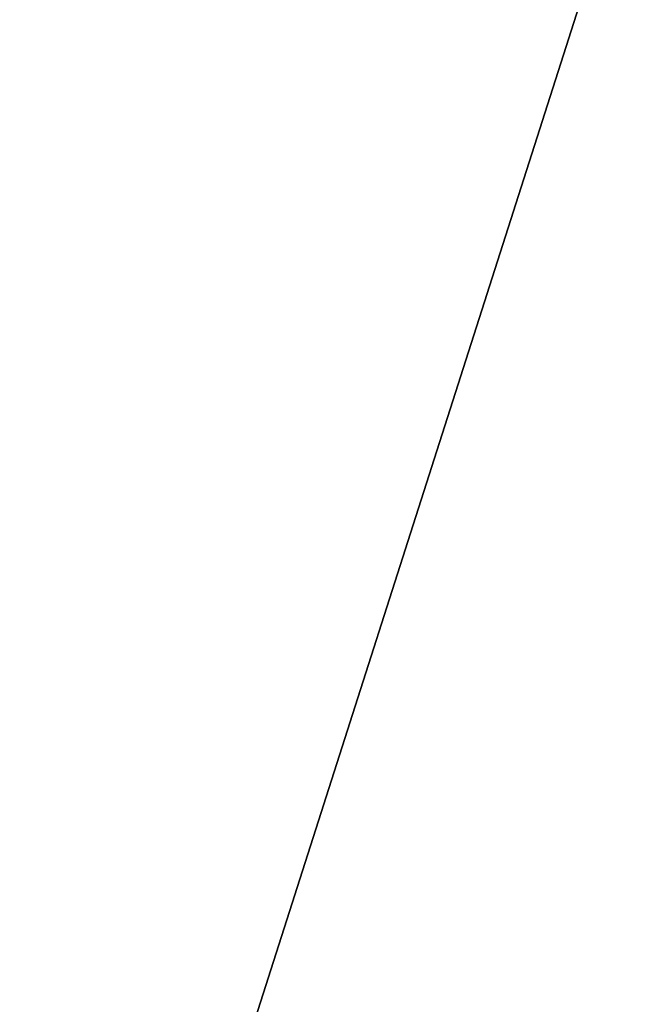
# Model space of a CAD drawing. Header units: millimetres. Extents: x -336 to 335, y 1 to 253.
# Tile 154 of 155: x 302 to 335, y 128 to 181. Entities that reach past the tile are written whole.
import ezdxf

# ---------------------------------------------------------------- set-up
doc = ezdxf.new("R2010")
doc.units = ezdxf.units.MM
doc.header["$LTSCALE"] = 25.4
doc.layers.get('0').update_dxf_attribs({"true_color": 0xff5454})

# ---------------------------------------------------------------- blocks, each defined once
blk = doc.blocks.new('COBA-ANTIQUE-III-9043.STL')
at = {"color": 39, "true_color": 0x42361f}
mesh = blk.add_polyface(dxfattribs=at)
corners = [(144.719, 252.715, 161.661), (274.215, 1.257, 161.661), (83.738, 62.238, 161.661), (335.196, 191.734, 161.661)]
mesh.append_faces([[corners[k] for k in face] for face in [(0, 1, 2), (1, 0, 3)]], dxfattribs={"vtx0": -1, "color": 39})
mesh = blk.add_polyface(dxfattribs=at)
corners = [(274.215, 1.257, 167.061), (144.719, 252.715, 167.061), (83.738, 62.238, 167.061), (335.196, 191.734, 167.061)]
mesh.append_faces([[corners[k] for k in face] for face in [(0, 1, 2), (1, 0, 3)]], dxfattribs={"vtx0": -1, "color": 39})
at = {"color": 29, "true_color": 0x40301e}
mesh = blk.add_polyface(dxfattribs=at)
corners = [(335.196, 191.734, 161.661), (274.215, 1.257, 167.061), (274.215, 1.257, 161.661), (335.196, 191.734, 167.061)]
mesh.append_faces([[corners[k] for k in face] for face in [(0, 1, 2), (1, 0, 3)]], dxfattribs={"vtx0": -1, "color": 29})

msp = doc.modelspace()

# ---------------------------------------------------------------- block references
at = {"color": 0}
msp.add_blockref('COBA-ANTIQUE-III-9043.STL', (0, 0), dxfattribs=at)

doc.saveas('drawing.dxf')
